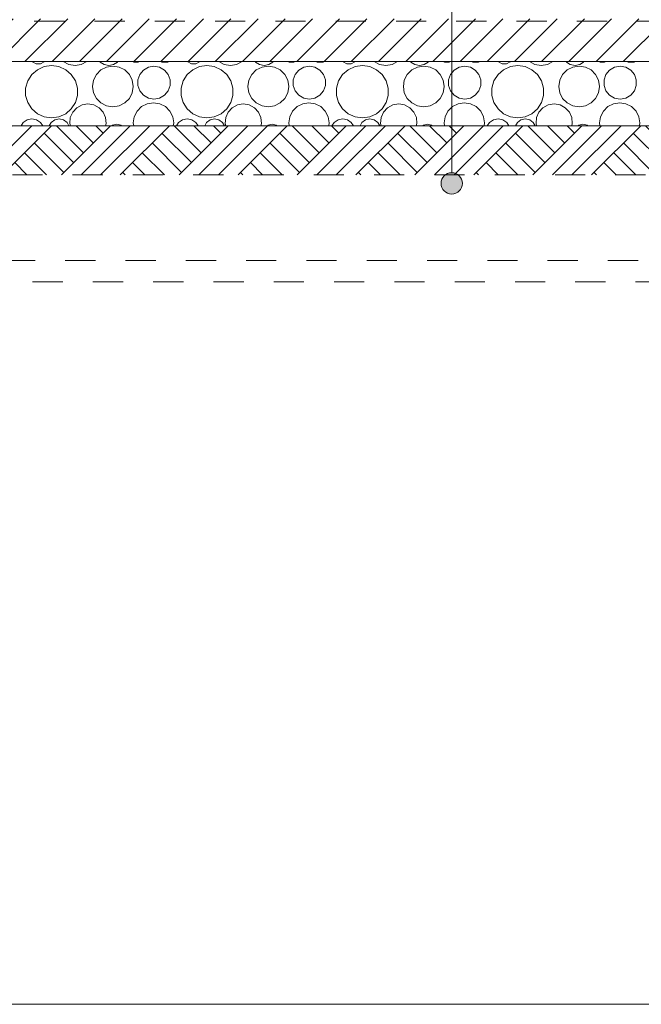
# Model space of a CAD drawing. Header units: millimetres. Extents: x -101298 to -58298, y 45839 to 66839.
# Tile 94 of 124: x -77055 to -74145, y 45839 to 50446. Entities that reach past the tile are written whole.
import ezdxf

# ---------------------------------------------------------------- set-up
doc = ezdxf.new("R2010")
doc.units = ezdxf.units.MM
doc.header["$MEASUREMENT"] = 0
doc.linetypes.add('Przerywana', pattern=[282.222223, 141.111112, -141.111112])
for name, color, linetype, lineweight, true_color in [('Nowe_Konstrukcja - Stropy_Nr_pióra__23', 7, 'Continuous', 13, 0x858585), ('Nowe_Konstrukcja - Ściany zew_Nr_pióra__23', 7, 'Continuous', 13, 0x858585), ('Nowe_Wymiarowanie - Ogólne_Nr_pióra__81', 7, 'Continuous', 13, 0x6a6a6a)]:
    doc.layers.add(name, color=color, linetype=linetype, lineweight=lineweight, true_color=true_color)
for name, color, linetype, lineweight in [('Nowe_Konstrukcja - Stropy_Nr_pióra__3', 7, 'Continuous', 13), ('Nowe_Konstrukcja - Ściany zew_Nr_pióra__21', 7, 'Continuous', 20), ('Nowe_Konstrukcja - Ściany zew_Nr_pióra__3', 7, 'Continuous', 13), ('Nowe_Wymiarowanie - Ogólne_Nr_pióra__42', 8, 'Continuous', 25), ('Nowe_zagospodarowanie_Nr_pióra__21', 7, 'Continuous', 20)]:
    doc.layers.add(name, color=color, linetype=linetype, lineweight=lineweight)
doc.layers.add('Nowe_Wymiarowanie - Ogólne', color=7, linetype='Continuous')
doc.layers.add('Nowe_zagospodarowanie', color=7, linetype='Continuous')
doc.styles.add('STYL_AUTOMATYCZNY_1', font='arial.ttf')
doc.dimstyles.new('STYL_AUTOMATYCZNY__1', dxfattribs={"dimtxt": 125, "dimasz": 47.5, "dimexe": 0.18, "dimexo": 0.0625, "dimgap": 0, "dimtad": 1, "dimdec": 0, "dimlfac": 0.1, "dimzin": 0, "dimdsep": 46, "dimtxsty": 'STYL_AUTOMATYCZNY_1', "dimblk": 'ARROWHEAD_6', "dimblk1": 'ARROWHEAD_6', "dimblk2": 'ARROWHEAD_6', "dimcen": 0.09, "dimse1": 1, "dimse2": 1, "dimclrd": 256, "dimclre": 256, "dimclrt": 8, "dimazin": 0, "dimtfac": 1, "dimtdec": 4, "dimtmove": 0, "dimatfit": 3, "dimfxl": 0, "dimtolj": 1, "dimtzin": 0, "dimarcsym": 0})

# ---------------------------------------------------------------- blocks, each defined once
blk = doc.blocks.new('*X8')
at = {"layer": 'Nowe_Konstrukcja - Stropy_Nr_pióra__23', "color": 252, "linetype": 'Continuous', "lineweight": 13, "true_color": 0x858585}
for p, q in [((-76995.6, 50249.4), (-76995.3, 50248.9)), ((-76995.3, 50248.9), (-76977.7, 50239.7)), ((-76977.7, 50239.7), (-76957.9, 50239.7)), ((-76939.9, 50226), (-76971.6, 50211.5)), ((-76957.9, 50239.7), (-76940.4, 50248.9)), ((-76940.4, 50248.9), (-76940.1, 50249.4)), ((-76905.4, 50231), (-76939.9, 50226)), ((-76870.9, 50226), (-76905.4, 50231)), ((-76839.2, 50211.5), (-76870.9, 50226)), ((-76850.5, 50249.4), (-76824.9, 50236.4)), ((-76824.9, 50236.4), (-76795.6, 50231.7)), ((-76795.6, 50231.7), (-76766.4, 50236.4)), ((-76766.4, 50236.4), (-76740.8, 50249.4)), ((-76679.1, 50249.4), (-76678, 50247.7)), ((-76678, 50247.7), (-76659.5, 50235.3)), ((-76647.7, 50224.2), (-76674.3, 50210.6)), ((-76659.5, 50235.3), (-76637.6, 50231)), ((-76618.2, 50228.9), (-76647.7, 50224.2)), ((-76637.6, 50231), (-76615.7, 50235.3)), ((-76588.8, 50224.2), (-76618.2, 50228.9)), ((-76615.7, 50235.3), (-76597.1, 50247.7)), ((-76597.1, 50247.7), (-76596, 50249.4)), ((-76562.2, 50210.6), (-76588.8, 50224.2)), ((-76527.6, 50249.4), (-76520.3, 50246.2)), ((-76520.3, 50246.2), (-76499.5, 50246.2)), ((-76499.5, 50246.2), (-76492.2, 50249.4)), ((-76452.4, 50223.2), (-76475.5, 50209.8)), ((-76426.2, 50227.8), (-76452.4, 50223.2)), ((-76399.9, 50223.2), (-76426.2, 50227.8)), ((-76376.9, 50209.8), (-76399.9, 50223.2)), ((-76396.9, 50249.4), (-76389.2, 50246.7)), ((-76389.2, 50246.7), (-76361.2, 50246.7)), ((-76361.2, 50246.7), (-76353.4, 50249.4)), ((-76268.2, 50249.4), (-76267.8, 50248.9)), ((-76267.8, 50248.9), (-76250.3, 50239.7)), ((-76250.3, 50239.7), (-76230.5, 50239.7)), ((-76212.5, 50226), (-76244.2, 50211.5)), ((-76230.5, 50239.7), (-76213, 50248.9)), ((-76213, 50248.9), (-76212.6, 50249.4)), ((-76178, 50231), (-76212.5, 50226)), ((-76143.5, 50226), (-76178, 50231)), ((-76111.8, 50211.5), (-76143.5, 50226)), ((-76123.1, 50249.4), (-76097.5, 50236.4)), ((-76097.5, 50236.4), (-76068.2, 50231.7)), ((-76068.2, 50231.7), (-76039, 50236.4)), ((-76039, 50236.4), (-76013.4, 50249.4)), ((-75951.7, 50249.4), (-75950.6, 50247.7)), ((-75950.6, 50247.7), (-75932, 50235.3)), ((-75920.3, 50224.2), (-75946.9, 50210.6)), ((-75932, 50235.3), (-75910.2, 50231)), ((-75890.8, 50228.9), (-75920.3, 50224.2)), ((-75910.2, 50231), (-75888.3, 50235.3)), ((-75861.3, 50224.2), (-75890.8, 50228.9)), ((-75888.3, 50235.3), (-75869.7, 50247.7)), ((-75869.7, 50247.7), (-75868.6, 50249.4)), ((-75834.8, 50210.6), (-75861.3, 50224.2)), ((-75800.2, 50249.4), (-75792.9, 50246.2)), ((-75792.9, 50246.2), (-75772.1, 50246.2)), ((-75772.1, 50246.2), (-75764.8, 50249.4)), ((-75725, 50223.2), (-75748.1, 50209.8)), ((-75698.8, 50227.8), (-75725, 50223.2)), ((-75672.5, 50223.2), (-75698.8, 50227.8)), ((-75649.5, 50209.8), (-75672.5, 50223.2)), ((-75669.5, 50249.4), (-75661.8, 50246.7)), ((-75661.8, 50246.7), (-75633.7, 50246.7)), ((-75633.7, 50246.7), (-75626, 50249.4)), ((-75540.8, 50249.4), (-75540.4, 50248.9)), ((-75540.4, 50248.9), (-75522.9, 50239.7)), ((-75522.9, 50239.7), (-75503.1, 50239.7)), ((-75485, 50226), (-75516.7, 50211.5)), ((-75503.1, 50239.7), (-75485.6, 50248.9)), ((-75485.6, 50248.9), (-75485.2, 50249.4)), ((-75450.5, 50231), (-75485, 50226)), ((-75416.1, 50226), (-75450.5, 50231)), ((-75384.4, 50211.5), (-75416.1, 50226)), ((-75395.6, 50249.4), (-75370, 50236.4)), ((-75370, 50236.4), (-75340.8, 50231.7)), ((-75340.8, 50231.7), (-75311.6, 50236.4)), ((-75311.6, 50236.4), (-75286, 50249.4)), ((-75224.3, 50249.4), (-75223.2, 50247.7)), ((-75223.2, 50247.7), (-75204.6, 50235.3)), ((-75192.9, 50224.2), (-75219.5, 50210.6)), ((-75204.6, 50235.3), (-75182.7, 50231)), ((-75163.4, 50228.9), (-75192.9, 50224.2)), ((-75182.7, 50231), (-75160.9, 50235.3)), ((-75133.9, 50224.2), (-75163.4, 50228.9)), ((-75160.9, 50235.3), (-75142.3, 50247.7)), ((-75142.3, 50247.7), (-75141.2, 50249.4)), ((-75107.3, 50210.6), (-75133.9, 50224.2)), ((-75072.8, 50249.4), (-75065.5, 50246.2)), ((-75065.5, 50246.2), (-75044.7, 50246.2)), ((-75044.7, 50246.2), (-75037.4, 50249.4)), ((-74997.6, 50223.2), (-75020.7, 50209.8)), ((-74971.3, 50227.8), (-74997.6, 50223.2)), ((-74945.1, 50223.2), (-74971.3, 50227.8)), ((-74922, 50209.8), (-74945.1, 50223.2)), ((-74942.1, 50249.4), (-74934.3, 50246.7)), ((-74934.3, 50246.7), (-74906.3, 50246.7)), ((-74906.3, 50246.7), (-74898.6, 50249.4)), ((-74813.4, 50249.4), (-74813, 50248.9)), ((-74813, 50248.9), (-74795.5, 50239.7)), ((-74795.5, 50239.7), (-74775.7, 50239.7)), ((-74757.6, 50226), (-74789.3, 50211.5)), ((-74775.7, 50239.7), (-74758.2, 50248.9)), ((-74758.2, 50248.9), (-74757.8, 50249.4)), ((-74723.1, 50231), (-74757.6, 50226)), ((-74688.6, 50226), (-74723.1, 50231)), ((-74656.9, 50211.5), (-74688.6, 50226)), ((-74668.2, 50249.4), (-74642.6, 50236.4)), ((-74642.6, 50236.4), (-74613.4, 50231.7)), ((-74613.4, 50231.7), (-74584.1, 50236.4)), ((-74584.1, 50236.4), (-74558.6, 50249.4)), ((-74496.9, 50249.4), (-74495.8, 50247.7)), ((-74495.8, 50247.7), (-74477.2, 50235.3)), ((-74465.5, 50224.2), (-74492.1, 50210.6)), ((-74477.2, 50235.3), (-74455.3, 50231)), ((-74436, 50228.9), (-74465.5, 50224.2)), ((-74455.3, 50231), (-74433.4, 50235.3)), ((-74406.5, 50224.2), (-74436, 50228.9)), ((-74433.4, 50235.3), (-74414.9, 50247.7)), ((-74414.9, 50247.7), (-74413.8, 50249.4)), ((-74379.9, 50210.6), (-74406.5, 50224.2)), ((-74345.4, 50249.4), (-74338.1, 50246.2)), ((-74338.1, 50246.2), (-74317.2, 50246.2)), ((-74317.2, 50246.2), (-74310, 50249.4)), ((-74270.2, 50223.2), (-74293.2, 50209.8)), ((-74243.9, 50227.8), (-74270.2, 50223.2)), ((-74217.7, 50223.2), (-74243.9, 50227.8)), ((-74194.6, 50209.8), (-74217.7, 50223.2)), ((-74214.7, 50249.4), (-74206.9, 50246.7)), ((-74206.9, 50246.7), (-74178.9, 50246.7)), ((-74178.9, 50246.7), (-74171.2, 50249.4)), ((-76997.9, 50188.7), (-77016.7, 50159.4)), ((-76971.6, 50211.5), (-76997.9, 50188.7)), ((-76812.9, 50188.7), (-76839.2, 50211.5)), ((-76794, 50159.4), (-76812.9, 50188.7)), ((-76695.4, 50189.5), (-76709, 50162.9)), ((-76674.3, 50210.6), (-76695.4, 50189.5)), ((-76541.1, 50189.5), (-76562.2, 50210.6)), ((-76527.5, 50162.9), (-76541.1, 50189.5)), ((-76492.6, 50189.4), (-76501.7, 50164.4)), ((-76475.5, 50209.8), (-76492.6, 50189.4)), ((-76359.7, 50189.4), (-76376.9, 50209.8)), ((-76350.6, 50164.4), (-76359.7, 50189.4)), ((-76270.5, 50188.7), (-76289.3, 50159.4)), ((-76244.2, 50211.5), (-76270.5, 50188.7)), ((-76085.4, 50188.7), (-76111.8, 50211.5)), ((-76066.6, 50159.4), (-76085.4, 50188.7)), ((-75968, 50189.5), (-75981.6, 50162.9)), ((-75946.9, 50210.6), (-75968, 50189.5)), ((-75813.6, 50189.5), (-75834.8, 50210.6)), ((-75800.1, 50162.9), (-75813.6, 50189.5)), ((-75765.2, 50189.4), (-75774.3, 50164.4)), ((-75748.1, 50209.8), (-75765.2, 50189.4)), ((-75632.3, 50189.4), (-75649.5, 50209.8)), ((-75623.2, 50164.4), (-75632.3, 50189.4)), ((-75543.1, 50188.7), (-75561.9, 50159.4)), ((-75516.7, 50211.5), (-75543.1, 50188.7)), ((-75358, 50188.7), (-75384.4, 50211.5)), ((-75339.2, 50159.4), (-75358, 50188.7)), ((-75240.6, 50189.5), (-75254.2, 50162.9)), ((-75219.5, 50210.6), (-75240.6, 50189.5)), ((-75086.2, 50189.5), (-75107.3, 50210.6)), ((-75072.7, 50162.9), (-75086.2, 50189.5)), ((-75037.8, 50189.4), (-75046.9, 50164.4)), ((-75020.7, 50209.8), (-75037.8, 50189.4)), ((-74904.9, 50189.4), (-74922, 50209.8)), ((-74895.8, 50164.4), (-74904.9, 50189.4)), ((-74815.7, 50188.7), (-74834.5, 50159.4)), ((-74789.3, 50211.5), (-74815.7, 50188.7)), ((-74630.6, 50188.7), (-74656.9, 50211.5)), ((-74611.8, 50159.4), (-74630.6, 50188.7)), ((-74513.2, 50189.5), (-74526.7, 50162.9)), ((-74492.1, 50210.6), (-74513.2, 50189.5)), ((-74358.8, 50189.5), (-74379.9, 50210.6)), ((-74345.3, 50162.9), (-74358.8, 50189.5)), ((-74310.4, 50189.4), (-74319.5, 50164.4)), ((-74293.2, 50209.8), (-74310.4, 50189.4)), ((-74177.5, 50189.4), (-74194.6, 50209.8)), ((-74168.4, 50164.4), (-74177.5, 50189.4)), ((-77016.7, 50159.4), (-77026.6, 50126)), ((-77026.6, 50126), (-77026.6, 50091.1)), ((-76784.2, 50126), (-76794, 50159.4)), ((-76784.2, 50091.1), (-76784.2, 50126)), ((-76709, 50162.9), (-76713.7, 50133.4)), ((-76713.7, 50133.4), (-76709, 50104)), ((-76522.8, 50133.4), (-76527.5, 50162.9)), ((-76527.5, 50104), (-76522.8, 50133.4)), ((-76501.7, 50164.4), (-76501.7, 50137.8)), ((-76501.7, 50137.8), (-76492.6, 50112.7)), ((-76359.7, 50112.7), (-76350.6, 50137.8)), ((-76350.6, 50137.8), (-76350.6, 50164.4)), ((-76289.3, 50159.4), (-76299.1, 50126)), ((-76299.1, 50126), (-76299.1, 50091.1)), ((-76056.8, 50126), (-76066.6, 50159.4)), ((-76056.8, 50091.1), (-76056.8, 50126)), ((-75981.6, 50162.9), (-75986.2, 50133.4)), ((-75986.2, 50133.4), (-75981.6, 50104)), ((-75795.4, 50133.4), (-75800.1, 50162.9)), ((-75800.1, 50104), (-75795.4, 50133.4)), ((-75774.3, 50164.4), (-75774.3, 50137.8)), ((-75774.3, 50137.8), (-75765.2, 50112.7)), ((-75632.3, 50112.7), (-75623.2, 50137.8)), ((-75623.2, 50137.8), (-75623.2, 50164.4)), ((-75561.9, 50159.4), (-75571.7, 50126)), ((-75571.7, 50126), (-75571.7, 50091.1)), ((-75329.4, 50126), (-75339.2, 50159.4)), ((-75329.4, 50091.1), (-75329.4, 50126)), ((-75254.2, 50162.9), (-75258.8, 50133.4)), ((-75258.8, 50133.4), (-75254.2, 50104)), ((-75068, 50133.4), (-75072.7, 50162.9)), ((-75072.7, 50104), (-75068, 50133.4)), ((-75046.9, 50164.4), (-75046.9, 50137.8)), ((-75046.9, 50137.8), (-75037.8, 50112.7)), ((-74904.9, 50112.7), (-74895.8, 50137.8)), ((-74895.8, 50137.8), (-74895.8, 50164.4)), ((-74834.5, 50159.4), (-74844.3, 50126)), ((-74844.3, 50126), (-74844.3, 50091.1)), ((-74602, 50126), (-74611.8, 50159.4)), ((-74602, 50091.1), (-74602, 50126)), ((-74526.7, 50162.9), (-74531.4, 50133.4)), ((-74531.4, 50133.4), (-74526.7, 50104)), ((-74340.6, 50133.4), (-74345.3, 50162.9)), ((-74345.3, 50104), (-74340.6, 50133.4)), ((-74319.5, 50164.4), (-74319.5, 50137.8)), ((-74319.5, 50137.8), (-74310.4, 50112.7)), ((-74177.5, 50112.7), (-74168.4, 50137.8)), ((-74168.4, 50137.8), (-74168.4, 50164.4)), ((-77026.6, 50091.1), (-77016.7, 50057.7)), ((-76794, 50057.7), (-76784.2, 50091.1)), ((-76709, 50104), (-76695.4, 50077.4)), ((-76695.4, 50077.4), (-76674.3, 50056.3)), ((-76562.2, 50056.3), (-76541.1, 50077.4)), ((-76541.1, 50077.4), (-76527.5, 50104)), ((-76492.6, 50112.7), (-76475.5, 50092.3)), ((-76475.5, 50092.3), (-76452.4, 50079)), ((-76452.4, 50079), (-76426.2, 50074.4)), ((-76426.2, 50074.4), (-76399.9, 50079)), ((-76399.9, 50079), (-76376.9, 50092.3)), ((-76376.9, 50092.3), (-76359.7, 50112.7)), ((-76299.1, 50091.1), (-76289.3, 50057.7)), ((-76066.6, 50057.7), (-76056.8, 50091.1)), ((-75981.6, 50104), (-75968, 50077.4)), ((-75968, 50077.4), (-75946.9, 50056.3)), ((-75834.8, 50056.3), (-75813.6, 50077.4)), ((-75813.6, 50077.4), (-75800.1, 50104)), ((-75765.2, 50112.7), (-75748.1, 50092.3)), ((-75748.1, 50092.3), (-75725, 50079)), ((-75725, 50079), (-75698.8, 50074.4)), ((-75698.8, 50074.4), (-75672.5, 50079)), ((-75672.5, 50079), (-75649.5, 50092.3)), ((-75649.5, 50092.3), (-75632.3, 50112.7)), ((-75571.7, 50091.1), (-75561.9, 50057.7)), ((-75339.2, 50057.7), (-75329.4, 50091.1)), ((-75254.2, 50104), (-75240.6, 50077.4)), ((-75240.6, 50077.4), (-75219.5, 50056.3)), ((-75107.3, 50056.3), (-75086.2, 50077.4)), ((-75086.2, 50077.4), (-75072.7, 50104)), ((-75037.8, 50112.7), (-75020.7, 50092.3)), ((-75020.7, 50092.3), (-74997.6, 50079)), ((-74997.6, 50079), (-74971.3, 50074.4)), ((-74971.3, 50074.4), (-74945.1, 50079)), ((-74945.1, 50079), (-74922, 50092.3)), ((-74922, 50092.3), (-74904.9, 50112.7)), ((-74844.3, 50091.1), (-74834.5, 50057.7)), ((-74611.8, 50057.7), (-74602, 50091.1)), ((-74526.7, 50104), (-74513.2, 50077.4)), ((-74513.2, 50077.4), (-74492.1, 50056.3)), ((-74379.9, 50056.3), (-74358.8, 50077.4)), ((-74358.8, 50077.4), (-74345.3, 50104)), ((-74310.4, 50112.7), (-74293.2, 50092.3)), ((-74293.2, 50092.3), (-74270.2, 50079)), ((-74270.2, 50079), (-74243.9, 50074.4)), ((-74243.9, 50074.4), (-74217.7, 50079)), ((-74217.7, 50079), (-74194.6, 50092.3)), ((-74194.6, 50092.3), (-74177.5, 50112.7)), ((-77016.7, 50057.7), (-76997.9, 50028.4)), ((-76812.9, 50028.4), (-76794, 50057.7)), ((-76787.4, 50033.8), (-76806.4, 50013.2)), ((-76762.8, 50047.2), (-76787.4, 50033.8)), ((-76735.2, 50051.8), (-76762.8, 50047.2)), ((-76707.5, 50047.2), (-76735.2, 50051.8)), ((-76682.9, 50033.8), (-76707.5, 50047.2)), ((-76663.9, 50013.2), (-76682.9, 50033.8)), ((-76674.3, 50056.3), (-76647.7, 50042.7)), ((-76647.7, 50042.7), (-76618.2, 50038)), ((-76618.2, 50038), (-76588.8, 50042.7)), ((-76588.8, 50042.7), (-76562.2, 50056.3)), ((-76483.8, 50038.9), (-76504.8, 50018)), ((-76457.5, 50052.3), (-76483.8, 50038.9)), ((-76428.2, 50057), (-76457.5, 50052.3)), ((-76399, 50052.3), (-76428.2, 50057)), ((-76372.6, 50038.9), (-76399, 50052.3)), ((-76351.7, 50018), (-76372.6, 50038.9)), ((-76289.3, 50057.7), (-76270.5, 50028.4)), ((-76085.4, 50028.4), (-76066.6, 50057.7)), ((-76060, 50033.8), (-76079, 50013.2)), ((-76035.4, 50047.2), (-76060, 50033.8)), ((-76007.8, 50051.8), (-76035.4, 50047.2)), ((-75980.1, 50047.2), (-76007.8, 50051.8)), ((-75955.5, 50033.8), (-75980.1, 50047.2)), ((-75936.5, 50013.2), (-75955.5, 50033.8)), ((-75946.9, 50056.3), (-75920.3, 50042.7)), ((-75920.3, 50042.7), (-75890.8, 50038)), ((-75890.8, 50038), (-75861.3, 50042.7)), ((-75861.3, 50042.7), (-75834.8, 50056.3)), ((-75756.4, 50038.9), (-75777.4, 50018)), ((-75730, 50052.3), (-75756.4, 50038.9)), ((-75700.8, 50057), (-75730, 50052.3)), ((-75671.6, 50052.3), (-75700.8, 50057)), ((-75645.2, 50038.9), (-75671.6, 50052.3)), ((-75624.3, 50018), (-75645.2, 50038.9)), ((-75561.9, 50057.7), (-75543.1, 50028.4)), ((-75358, 50028.4), (-75339.2, 50057.7)), ((-75332.6, 50033.8), (-75351.6, 50013.2)), ((-75308, 50047.2), (-75332.6, 50033.8)), ((-75280.3, 50051.8), (-75308, 50047.2)), ((-75252.7, 50047.2), (-75280.3, 50051.8)), ((-75228.1, 50033.8), (-75252.7, 50047.2)), ((-75209.1, 50013.2), (-75228.1, 50033.8)), ((-75219.5, 50056.3), (-75192.9, 50042.7)), ((-75192.9, 50042.7), (-75163.4, 50038)), ((-75163.4, 50038), (-75133.9, 50042.7)), ((-75133.9, 50042.7), (-75107.3, 50056.3)), ((-75029, 50038.9), (-75049.9, 50018)), ((-75002.6, 50052.3), (-75029, 50038.9)), ((-74973.4, 50057), (-75002.6, 50052.3)), ((-74944.1, 50052.3), (-74973.4, 50057)), ((-74917.8, 50038.9), (-74944.1, 50052.3)), ((-74896.8, 50018), (-74917.8, 50038.9)), ((-74834.5, 50057.7), (-74815.7, 50028.4)), ((-74630.6, 50028.4), (-74611.8, 50057.7)), ((-74605.2, 50033.8), (-74624.2, 50013.2)), ((-74580.6, 50047.2), (-74605.2, 50033.8)), ((-74552.9, 50051.8), (-74580.6, 50047.2)), ((-74525.3, 50047.2), (-74552.9, 50051.8)), ((-74500.7, 50033.8), (-74525.3, 50047.2)), ((-74481.7, 50013.2), (-74500.7, 50033.8)), ((-74492.1, 50056.3), (-74465.5, 50042.7)), ((-74465.5, 50042.7), (-74436, 50038)), ((-74436, 50038), (-74406.5, 50042.7)), ((-74406.5, 50042.7), (-74379.9, 50056.3)), ((-74301.6, 50038.9), (-74322.5, 50018)), ((-74275.2, 50052.3), (-74301.6, 50038.9)), ((-74246, 50057), (-74275.2, 50052.3)), ((-74216.7, 50052.3), (-74246, 50057)), ((-74190.4, 50038.9), (-74216.7, 50052.3)), ((-74169.4, 50018), (-74190.4, 50038.9)), ((-76997.9, 50028.4), (-76971.6, 50005.5)), ((-76971.6, 50005.5), (-76939.9, 49991.1)), ((-76939.9, 49991.1), (-76905.4, 49986.1)), ((-76905.4, 49986.1), (-76870.9, 49991.1)), ((-76870.9, 49991.1), (-76839.2, 50005.5)), ((-76839.2, 50005.5), (-76812.9, 50028.4)), ((-76817.7, 49987.6), (-76820, 49959.7)), ((-76806.4, 50013.2), (-76817.7, 49987.6)), ((-76652.7, 49987.6), (-76663.9, 50013.2)), ((-76650.4, 49959.7), (-76652.7, 49987.6)), ((-76518.2, 49991.6), (-76522.8, 49962.4)), ((-76504.8, 50018), (-76518.2, 49991.6)), ((-76338.2, 49991.6), (-76351.7, 50018)), ((-76333.6, 49962.4), (-76338.2, 49991.6)), ((-76270.5, 50028.4), (-76244.2, 50005.5)), ((-76244.2, 50005.5), (-76212.5, 49991.1)), ((-76212.5, 49991.1), (-76178, 49986.1)), ((-76178, 49986.1), (-76143.5, 49991.1)), ((-76143.5, 49991.1), (-76111.8, 50005.5)), ((-76111.8, 50005.5), (-76085.4, 50028.4)), ((-76090.3, 49987.6), (-76092.6, 49959.7)), ((-76079, 50013.2), (-76090.3, 49987.6)), ((-75925.3, 49987.6), (-75936.5, 50013.2)), ((-75922.9, 49959.7), (-75925.3, 49987.6)), ((-75790.8, 49991.6), (-75795.4, 49962.4)), ((-75777.4, 50018), (-75790.8, 49991.6)), ((-75610.8, 49991.6), (-75624.3, 50018)), ((-75606.2, 49962.4), (-75610.8, 49991.6)), ((-75543.1, 50028.4), (-75516.7, 50005.5)), ((-75516.7, 50005.5), (-75485, 49991.1)), ((-75485, 49991.1), (-75450.5, 49986.1)), ((-75450.5, 49986.1), (-75416.1, 49991.1)), ((-75416.1, 49991.1), (-75384.4, 50005.5)), ((-75384.4, 50005.5), (-75358, 50028.4)), ((-75362.8, 49987.6), (-75365.2, 49959.7)), ((-75351.6, 50013.2), (-75362.8, 49987.6)), ((-75197.8, 49987.6), (-75209.1, 50013.2)), ((-75195.5, 49959.7), (-75197.8, 49987.6)), ((-75063.4, 49991.6), (-75068, 49962.4)), ((-75049.9, 50018), (-75063.4, 49991.6)), ((-74883.4, 49991.6), (-74896.8, 50018)), ((-74878.8, 49962.4), (-74883.4, 49991.6)), ((-74815.7, 50028.4), (-74789.3, 50005.5)), ((-74789.3, 50005.5), (-74757.6, 49991.1)), ((-74757.6, 49991.1), (-74723.1, 49986.1)), ((-74723.1, 49986.1), (-74688.6, 49991.1)), ((-74688.6, 49991.1), (-74656.9, 50005.5)), ((-74656.9, 50005.5), (-74630.6, 50028.4)), ((-74635.4, 49987.6), (-74637.7, 49959.7)), ((-74624.2, 50013.2), (-74635.4, 49987.6)), ((-74470.4, 49987.6), (-74481.7, 50013.2)), ((-74468.1, 49959.7), (-74470.4, 49987.6)), ((-74336, 49991.6), (-74340.6, 49962.4)), ((-74322.5, 50018), (-74336, 49991.6)), ((-74156, 49991.6), (-74169.4, 50018)), ((-74151.4, 49962.4), (-74156, 49991.6)), ((-77038, 49964.6), (-77048.1, 49949.4)), ((-77019.5, 49977), (-77038, 49964.6)), ((-76997.6, 49981.3), (-77019.5, 49977)), ((-76975.7, 49977), (-76997.6, 49981.3)), ((-76957.1, 49964.6), (-76975.7, 49977)), ((-76947, 49949.4), (-76957.1, 49964.6)), ((-76907.2, 49964.8), (-76916.1, 49949.4)), ((-76890.3, 49977), (-76907.2, 49964.8)), ((-76869.9, 49981.4), (-76890.3, 49977)), ((-76849.5, 49977), (-76869.9, 49981.4)), ((-76832.7, 49964.8), (-76849.5, 49977)), ((-76823.8, 49949.4), (-76832.7, 49964.8)), ((-76820, 49959.7), (-76817.4, 49949.4)), ((-76653, 49949.4), (-76650.4, 49959.7)), ((-76619.6, 49952.5), (-76623.1, 49949.4)), ((-76600.4, 49957.2), (-76619.6, 49952.5)), ((-76581.2, 49952.5), (-76600.4, 49957.2)), ((-76577.8, 49949.4), (-76581.2, 49952.5)), ((-76522.8, 49962.4), (-76520.8, 49949.4)), ((-76335.7, 49949.4), (-76333.6, 49962.4)), ((-76310.6, 49964.6), (-76320.7, 49949.4)), ((-76292, 49977), (-76310.6, 49964.6)), ((-76270.2, 49981.3), (-76292, 49977)), ((-76248.3, 49977), (-76270.2, 49981.3)), ((-76229.7, 49964.6), (-76248.3, 49977)), ((-76219.6, 49949.4), (-76229.7, 49964.6)), ((-76179.8, 49964.8), (-76188.7, 49949.4)), ((-76162.9, 49977), (-76179.8, 49964.8)), ((-76142.5, 49981.4), (-76162.9, 49977)), ((-76122.1, 49977), (-76142.5, 49981.4)), ((-76105.2, 49964.8), (-76122.1, 49977)), ((-76096.4, 49949.4), (-76105.2, 49964.8)), ((-76092.6, 49959.7), (-76090, 49949.4)), ((-75925.5, 49949.4), (-75922.9, 49959.7)), ((-75892.2, 49952.5), (-75895.7, 49949.4)), ((-75873, 49957.2), (-75892.2, 49952.5)), ((-75853.8, 49952.5), (-75873, 49957.2)), ((-75850.3, 49949.4), (-75853.8, 49952.5)), ((-75795.4, 49962.4), (-75793.4, 49949.4)), ((-75608.2, 49949.4), (-75606.2, 49962.4)), ((-75583.2, 49964.6), (-75593.3, 49949.4)), ((-75564.6, 49977), (-75583.2, 49964.6)), ((-75542.7, 49981.3), (-75564.6, 49977)), ((-75520.9, 49977), (-75542.7, 49981.3)), ((-75502.3, 49964.6), (-75520.9, 49977)), ((-75492.2, 49949.4), (-75502.3, 49964.6)), ((-75452.4, 49964.8), (-75461.2, 49949.4)), ((-75435.5, 49977), (-75452.4, 49964.8)), ((-75415.1, 49981.4), (-75435.5, 49977)), ((-75394.7, 49977), (-75415.1, 49981.4)), ((-75377.8, 49964.8), (-75394.7, 49977)), ((-75368.9, 49949.4), (-75377.8, 49964.8)), ((-75365.2, 49959.7), (-75362.6, 49949.4)), ((-75198.1, 49949.4), (-75195.5, 49959.7)), ((-75164.8, 49952.5), (-75168.3, 49949.4)), ((-75145.6, 49957.2), (-75164.8, 49952.5)), ((-75126.4, 49952.5), (-75145.6, 49957.2)), ((-75122.9, 49949.4), (-75126.4, 49952.5)), ((-75068, 49962.4), (-75066, 49949.4)), ((-74880.8, 49949.4), (-74878.8, 49962.4)), ((-74855.8, 49964.6), (-74865.9, 49949.4)), ((-74837.2, 49977), (-74855.8, 49964.6)), ((-74815.3, 49981.3), (-74837.2, 49977)), ((-74793.4, 49977), (-74815.3, 49981.3)), ((-74774.9, 49964.6), (-74793.4, 49977)), ((-74764.8, 49949.4), (-74774.9, 49964.6)), ((-74724.9, 49964.8), (-74733.8, 49949.4)), ((-74708.1, 49977), (-74724.9, 49964.8)), ((-74687.7, 49981.4), (-74708.1, 49977)), ((-74667.3, 49977), (-74687.7, 49981.4)), ((-74650.4, 49964.8), (-74667.3, 49977)), ((-74641.5, 49949.4), (-74650.4, 49964.8)), ((-74637.7, 49959.7), (-74635.1, 49949.4)), ((-74470.7, 49949.4), (-74468.1, 49959.7)), ((-74437.4, 49952.5), (-74440.9, 49949.4)), ((-74418.2, 49957.2), (-74437.4, 49952.5)), ((-74399, 49952.5), (-74418.2, 49957.2)), ((-74395.5, 49949.4), (-74399, 49952.5)), ((-74340.6, 49962.4), (-74338.5, 49949.4)), ((-74153.4, 49949.4), (-74151.4, 49962.4))]:
    blk.add_line(p, q, dxfattribs=at)
blk = doc.blocks.new('Wypełnienie_4_1', base_point=(0, 0))
at = {"layer": 'Nowe_Konstrukcja - Stropy_Nr_pióra__23', "color": 252, "linetype": 'Continuous', "lineweight": 13, "true_color": 0x858585}
blk.add_blockref('*X8', (0, 0), dxfattribs=at)
blk = doc.blocks.new('Polilinia_6_1', base_point=(-75032.1, 49679.6))
at = {"layer": 'Nowe_zagospodarowanie', "linetype": 'Continuous', "lineweight": 0, "true_color": 0x000000}
blk.add_hatch(color=18, dxfattribs=at).paths.add_polyline_path([(-75082.1, 49679.6), (-75078.3, 49660.5), (-75067.5, 49644.3), (-75051.3, 49633.4), (-75032.1, 49629.6), (-75013, 49633.4), (-74996.8, 49644.3), (-74985.9, 49660.5), (-74982.1, 49679.6), (-74985.9, 49698.8), (-74996.8, 49715), (-75013, 49725.8), (-75032.1, 49729.6), (-75051.3, 49725.8), (-75067.5, 49715), (-75078.3, 49698.8)])
at = {"layer": 'Nowe_zagospodarowanie_Nr_pióra__21', "color": 7, "linetype": 'Continuous', "lineweight": 20, "flags": 128}
blk.add_lwpolyline([(-75032.1, 49729.6), (-75032.1, 50662.8), (-75532.1, 50662.8), (-75532.1, 50912.8), (-75532.1, 50962.8), (-75032.1, 50962.8), (-75032.1, 50662.8)], dxfattribs=at)
at = {"layer": 'Nowe_zagospodarowanie_Nr_pióra__21', "color": 7, "linetype": 'Continuous', "lineweight": 20}
blk.add_circle((-75032.1, 49679.6), 50, dxfattribs=at)
blk = doc.blocks.new('*D30')
at = {"layer": 'Nowe_Wymiarowanie - Ogólne_Nr_pióra__81', "color": 251, "linetype": 'Continuous', "lineweight": 13, "true_color": 0x6a6a6a}
for p, q in [((-70938.3, 50594.4), (-70888.3, 50544.4)), ((-70866.4, 50569.4), (-70960.2, 50569.4)), ((-70913.3, 49719.7), (-70913.3, 50569.4)), ((-70866.4, 49719.7), (-70960.2, 49719.7)), ((-70938.3, 49744.7), (-70888.3, 49694.7))]:
    blk.add_line(p, q, dxfattribs=at)
at = {"layer": 'Nowe_Wymiarowanie - Ogólne_Nr_pióra__42', "color": 8, "lineweight": 25, "insert": (-70938.3, 50049.2), "char_height": 125, "attachment_point": 7, "rotation": 90, "style": 'STYL_AUTOMATYCZNY_1'}
blk.add_mtext('\\A1;{\\pql;\\fArial|b0|i0|c238|p0;\\W1.000000;85}', dxfattribs=at)
blk = doc.blocks.new('ARROWHEAD_6')
at = {"color": 0, "linetype": 'Continuous', "lineweight": 0}
for p, q in [((0, 0), (-1, 0)), ((-0.5, -0.5), (0.5, 0.5))]:
    blk.add_line(p, q, dxfattribs=at)

msp = doc.modelspace()

# ---------------------------------------------------------------- hatches: boundary and pattern name
at = {"layer": 'Nowe_Konstrukcja - Ściany zew_Nr_pióra__23', "linetype": 'Continuous', "lineweight": 13, "true_color": 0x858585}
h = msp.add_hatch(dxfattribs=at)
h.set_pattern_fill('Bloczki_ceramiczne_0001', color=252, style=0, pattern_type=2)
h.set_pattern_definition([(45, (0, 0), (-63.63961, 63.63961), [])])
h.paths.add_polyline_path([(-70567.5, 50249.4), (-70567.5, 50449.4), (-80227.8, 50449.4), (-80227.8, 50249.4)])
h = msp.add_hatch(dxfattribs=at)
h.set_pattern_fill('Grunt_0001', color=252, style=0, pattern_type=2)
h.set_pattern_definition([(45, (0, 0), (-137.8858, 137.8858), []), (45, (-45.96, 45.96), (-275.7716, 275.7716), []), (45, (-91.92, 91.92), (-275.7716, 275.7716), []), (135, (-137.886, 137.886), (45.96194, 45.96194), [195, -195])])
h.paths.add_polyline_path([(-80227.8, 49949.4), (-70567.8, 49949.4), (-70567.8, 49719.7), (-80227.8, 49719.7)])

# ---------------------------------------------------------------- linework, layer by layer
at = {"layer": 'Nowe_Konstrukcja - Stropy_Nr_pióra__3', "color": 7, "linetype": 'Continuous', "lineweight": 13}
for q in [(-70567.5, 50249.4), (-70587.8, 50249.4)]:
    msp.add_line((-80227.8, 50249.4), q, dxfattribs=at)
at = {"layer": 'Nowe_Konstrukcja - Ściany zew_Nr_pióra__21', "color": 7, "linetype": 'Przerywana', "lineweight": 20, "flags": 128}
msp.add_lwpolyline([(-80217.8, 49719.7), (-80217.8, 50439.4), (-70577.5, 50439.4), (-70577.8, 49719.7)], dxfattribs=at)
at = {"layer": 'Nowe_Konstrukcja - Ściany zew_Nr_pióra__3', "color": 7, "linetype": 'Continuous', "lineweight": 13}
msp.add_line((-80227.8, 49949.4), (-70567.5, 49949.4), dxfattribs=at)
at = {"layer": 'Nowe_Konstrukcja - Ściany zew_Nr_pióra__3', "color": 7, "linetype": 'Przerywana', "lineweight": 13, "flags": 128}
msp.add_lwpolyline([(-95997.8, 49719.7), (-69897.8, 49719.7), (-69897.8, 49319.7), (-95997.8, 49319.7)], close=True, dxfattribs=at)
msp.add_lwpolyline([(-96185, 49219.7), (-70022.8, 49219.7)], dxfattribs=at)
at = {"layer": 'Nowe_zagospodarowanie_Nr_pióra__21', "color": 7, "linetype": 'Continuous', "lineweight": 20, "flags": 128}
msp.add_lwpolyline([(-101298.3, 66838.9), (-101298.3, 45838.9), (-58298.3, 45838.9), (-58298.3, 66838.9)], close=True, dxfattribs=at)

# ---------------------------------------------------------------- block references
at = {"layer": 'Nowe_Konstrukcja - Stropy_Nr_pióra__23', "color": 252, "linetype": 'Continuous', "lineweight": 13, "true_color": 0x858585}
msp.add_blockref('Wypełnienie_4_1', (0, 0), dxfattribs=at)
at = {"layer": 'Nowe_zagospodarowanie', "color": 7, "linetype": 'Continuous', "lineweight": 20}
msp.add_blockref('Polilinia_6_1', (-75032.1, 49679.6), dxfattribs=at)

# ---------------------------------------------------------------- dimensions: what is measured, and where the dimension line sits
at = {"layer": 'Nowe_Wymiarowanie - Ogólne', "color": 251, "linetype": 'Continuous', "lineweight": 13, "true_color": 0x6a6a6a}
dim = msp.add_linear_dim(base=(-70913.3, 50569.4), p1=(-70327.8, 49719.7), p2=(-80207.8, 50569.4), angle=90, dimstyle='STYL_AUTOMATYCZNY__1', dxfattribs=at)
dim.commit()
dim.dimension.update_dxf_attribs({"geometry": '*D30', "text_midpoint": (-71000.8, 50144.3), "dimtype": 160, "text_rotation": 90})

doc.saveas('drawing.dxf')
